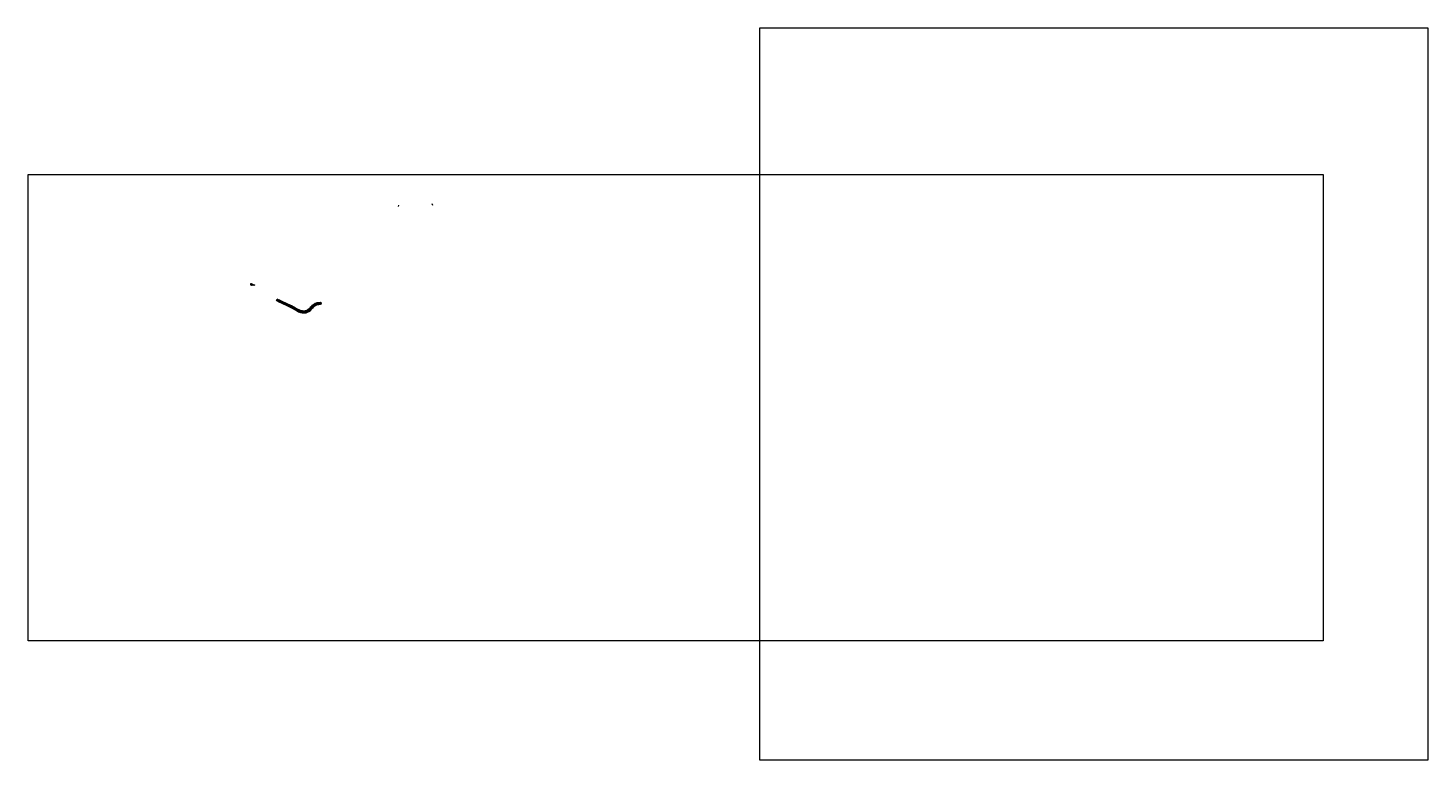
# Model space of a CAD drawing. Header units: metres. Extents: x -643956 to -637959, y -1064685 to -1061547.
import ezdxf

# ---------------------------------------------------------------- set-up
doc = ezdxf.new("R2010")
doc.units = ezdxf.units.M
doc.layers.get('0').update_dxf_attribs({"lineweight": 9})
doc.layers.get('Defpoints').update_dxf_attribs({"lineweight": 15})
for name, color, linetype, lineweight in [('100-DIO dočasné komunikace 1', 211, 'Continuous', 25), ('100-DIO dočasné komunikace 2', 211, 'Continuous', 25), ('100-hrany komunikace', 1, 'Continuous', 18), ('100-popisky_situacePK', 1, 'Continuous', 18), ('XREF', 7, 'Continuous', 13)]:
    doc.layers.add(name, color=color, linetype=linetype, lineweight=lineweight)
doc.styles.add('Romans2mm uzsi', font='romans.shx', dxfattribs={"width": 0.6, "height": 2})
doc.dimstyles.new('Koty2mm CS', dxfattribs={"dimtxt": 2, "dimasz": 2, "dimexe": 1.2, "dimexo": 0.1, "dimgap": 0.3, "dimtad": 1, "dimrnd": 0.05, "dimzin": 0, "dimtxsty": 'Romans2mm uzsi', "dimblk": 'OBLIQUE', "dimcen": 2, "dimdle": 1.2, "dimclrd": 256, "dimclre": 256, "dimclrt": 256, "dimadec": 0, "dimazin": 0, "dimtfac": 1, "dimtix": 1, "dimtmove": 0, "dimatfit": 3, "dimfxl": 3, "dimfxlon": 1, "dimtolj": 1, "dimtzin": 0, "dimlwd": -1, "dimlwe": -1, "dimarcsym": 0})
doc.dimstyles.new('Koty2mm CS_otocene', dxfattribs={"dimtxt": 2, "dimasz": 1.2, "dimexe": 1.2, "dimexo": 0.5, "dimgap": 0.5, "dimtad": 4, "dimrnd": 0.05, "dimzin": 0, "dimtxsty": 'Romans2mm uzsi', "dimblk": 'OBLIQUE', "dimcen": 2, "dimdle": 1.2, "dimclrd": 256, "dimclre": 256, "dimclrt": 256, "dimadec": 0, "dimazin": 0, "dimtfac": 1, "dimtix": 1, "dimtmove": 0, "dimatfit": 3, "dimfxl": 2, "dimfxlon": 1, "dimtolj": 1, "dimtzin": 0, "dimlwd": -1, "dimlwe": -1, "dimarcsym": 0})

# ---------------------------------------------------------------- blocks, each defined once
blk = doc.blocks.new('_Oblique')
at = {"color": 0, "linetype": 'ByBlock', "lineweight": -2}
blk.add_line((-0.5, -0.5), (0.5, 0.5), dxfattribs=at)
blk = doc.blocks.new('*D101')
at = {"layer": '100-popisky_situacePK', "transparency": 16777216}
for p, q in [((-642765.9, -1062759.4), (-642762.8, -1062758.7)), ((-642764.2, -1062757.8), (-642761.9, -1062768.4)), ((-642764.1, -1062767.7), (-642760.9, -1062767))]:
    blk.add_line(p, q, dxfattribs=at)
at = {"layer": 'Defpoints', "color": 0, "transparency": 16777216}
for p in [(-642767.7, -1062759.8), (-642765.9, -1062768.1), (-642762.1, -1062767.3)]:
    blk.add_point(p, dxfattribs=at)
at = {"layer": '100-popisky_situacePK', "transparency": 16777216, "xscale": 1.2, "yscale": 1.2, "zscale": 1.2}
for p, rotation in [((-642763.9, -1062759), 102.3512890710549), ((-642762.1, -1062767.3), 282.3512890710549)]:
    blk.add_blockref('_Oblique', p, dxfattribs=dict(at, rotation=rotation))
at = {"layer": '100-popisky_situacePK', "transparency": 16777216, "insert": (-642764.6, -1062763.7), "char_height": 2, "attachment_point": 5, "rotation": 102.35129, "style": 'Romans2mm uzsi'}
blk.add_mtext('\\A1;8,50', dxfattribs=at)
blk = doc.blocks.new('*D102')
at = {"layer": '100-popisky_situacePK', "transparency": 16777216}
for p, q in [((-642727.6, -1062729.4), (-642724.8, -1062727.8)), ((-642726.5, -1062727.3), (-642721.2, -1062736.3)), ((-642723.6, -1062736.3), (-642720.8, -1062734.7))]:
    blk.add_line(p, q, dxfattribs=at)
at = {"layer": 'Defpoints', "color": 0, "transparency": 16777216}
for p in [(-642729.5, -1062730.5), (-642725.5, -1062737.4), (-642721.8, -1062735.3)]:
    blk.add_point(p, dxfattribs=at)
at = {"layer": '100-popisky_situacePK', "transparency": 16777216, "xscale": 1.2, "yscale": 1.2, "zscale": 1.2}
for p, rotation in [((-642725.9, -1062728.4), 120.2829887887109), ((-642721.8, -1062735.3), 300.2829887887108)]:
    blk.add_blockref('_Oblique', p, dxfattribs=dict(at, rotation=rotation))
at = {"layer": '100-popisky_situacePK', "transparency": 16777216, "insert": (-642725.1, -1062733), "char_height": 2, "attachment_point": 5, "rotation": 120.28299, "style": 'Romans2mm uzsi'}
blk.add_mtext('\\A1;8,00', dxfattribs=at)
blk = doc.blocks.new('*D103')
at = {"layer": '100-popisky_situacePK', "transparency": 16777216}
for p, q in [((-642701.7, -1062722.2), (-642700.4, -1062731.5)), ((-642701.7, -1062723.4), (-642700.4, -1062723.2)), ((-642700.7, -1062730.3), (-642699.4, -1062730.1))]:
    blk.add_line(p, q, dxfattribs=at)
at = {"layer": 'Defpoints', "color": 0, "transparency": 16777216}
for p in [(-642702.2, -1062723.5), (-642701.2, -1062730.4), (-642700.6, -1062730.3)]:
    blk.add_point(p, dxfattribs=at)
at = {"layer": '100-popisky_situacePK', "transparency": 16777216, "xscale": 1.2, "yscale": 1.2, "zscale": 1.2}
for p, rotation in [((-642701.6, -1062723.4), 97.97901170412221), ((-642700.6, -1062730.3), 277.9790117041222)]:
    blk.add_blockref('_Oblique', p, dxfattribs=dict(at, rotation=rotation))
at = {"layer": '100-popisky_situacePK', "transparency": 16777216, "insert": (-642702.8, -1062727.2), "char_height": 2, "attachment_point": 5, "rotation": 97.97901, "style": 'Romans2mm uzsi'}
blk.add_mtext('\\A1;7,00', dxfattribs=at)
blk = doc.blocks.new('*D104')
at = {"layer": '100-popisky_situacePK', "transparency": 16777216}
for p, q in [((-642881.3, -1062722), (-642877.3, -1062713.5)), ((-642880.5, -1062713.3), (-642876.7, -1062715.1)), ((-642883.5, -1062719.7), (-642879.7, -1062721.5))]:
    blk.add_line(p, q, dxfattribs=at)
at = {"layer": 'Defpoints', "color": 0, "transparency": 16777216}
for p in [(-642891.2, -1062716), (-642888.2, -1062709.7), (-642877.8, -1062714.6)]:
    blk.add_point(p, dxfattribs=at)
at = {"layer": '100-popisky_situacePK', "transparency": 16777216, "xscale": 2, "yscale": 2, "zscale": 2}
for p, rotation in [((-642877.8, -1062714.6), 64.74802877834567), ((-642880.8, -1062720.9), 244.7480287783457)]:
    blk.add_blockref('_Oblique', p, dxfattribs=dict(at, rotation=rotation))
at = {"layer": '100-popisky_situacePK', "transparency": 16777216, "insert": (-642880.5, -1062716.9), "char_height": 2, "attachment_point": 5, "rotation": 64.74803, "style": 'Romans2mm uzsi'}
blk.add_mtext('\\A1;7,00', dxfattribs=at)

msp = doc.modelspace()

# ---------------------------------------------------------------- hatches: boundary and pattern name
at = {"layer": '100-DIO dočasné komunikace 1', "lineweight": 13}
h = msp.add_hatch(dxfattribs=at)
h.set_pattern_fill('ANSI37', color=256, scale=0.5)
edge = h.paths.add_edge_path()
edge.add_line((-642857.743, -1062729.35), (-642878.581, -1062722.001))
edge.add_line((-642878.581, -1062722.001), (-642829.728, -1062745.044))
edge.add_line((-642829.728, -1062745.044), (-642804.902, -1062758.548))
edge.add_line((-642804.902, -1062758.548), (-642796.356, -1062763.766))
edge.add_arc((-642775.331, -1062725.114), 44, 241.4557567, 322.5869659)
edge.add_line((-642740.383, -1062751.846), (-642737.364, -1062747.899))
edge.add_arc((-642704.799, -1062772.809), 41, 98.7372701, 142.5869659, ccw=False)
edge.add_line((-642711.027, -1062732.285), (-642710.84, -1062732.243))
edge.add_line((-642710.84, -1062732.243), (-642710.554, -1062732.181))
edge.add_line((-642710.554, -1062732.181), (-642706.872, -1062731.428))
edge.add_line((-642706.872, -1062731.428), (-642736.086, -1062735.098))
edge.add_arc((-642704.799, -1062772.809), 49, 129.6807839, 136.9329414)
edge.add_line((-642740.596, -1062739.349), (-642740.941, -1062739.689))
edge.add_line((-642740.941, -1062739.689), (-642741.282, -1062740.032))
edge.add_line((-642741.282, -1062740.032), (-642741.621, -1062740.379))
edge.add_line((-642741.621, -1062740.379), (-642741.956, -1062740.73))
edge.add_line((-642741.956, -1062740.73), (-642742.287, -1062741.084))
edge.add_line((-642742.287, -1062741.084), (-642742.616, -1062741.441))
edge.add_line((-642742.616, -1062741.441), (-642742.941, -1062741.802))
edge.add_line((-642742.941, -1062741.802), (-642743.262, -1062742.166))
edge.add_line((-642743.262, -1062742.166), (-642743.58, -1062742.533))
edge.add_line((-642743.58, -1062742.533), (-642743.895, -1062742.904))
edge.add_line((-642743.895, -1062742.904), (-642747.126, -1062746.718))
edge.add_line((-642747.126, -1062746.718), (-642747.283, -1062746.899))
edge.add_line((-642747.283, -1062746.899), (-642747.386, -1062747.017))
edge.add_line((-642747.386, -1062747.017), (-642747.457, -1062747.097))
edge.add_arc((-642775.331, -1062725.114), 35.5, 242.9680419, 321.7398201, ccw=False)
edge.add_line((-642791.466, -1062756.736), (-642791.726, -1062756.62))
edge.add_line((-642791.726, -1062756.62), (-642791.981, -1062756.503))
edge.add_line((-642791.981, -1062756.503), (-642792.268, -1062756.37))
edge.add_line((-642792.268, -1062756.37), (-642809.419, -1062748.122))
edge.add_line((-642809.419, -1062748.122), (-642826.56, -1062738.798))
edge.add_line((-642826.56, -1062738.798), (-642835.512, -1062734.576))
edge.add_line((-642835.512, -1062734.576), (-642857.743, -1062729.35))
at = {"layer": '100-DIO dočasné komunikace 2', "lineweight": 13}
h = msp.add_hatch(dxfattribs=at)
h.set_pattern_fill('ANSI37', color=256, scale=0.5)
h.paths.add_polyline_path([(-643000.976, -1062642.448), (-643001.51, -1062645.106), (-643001.361, -1062648.363), (-643000.317, -1062651.303), (-642993.118, -1062649.963), (-642984.913, -1062649.94), (-642984.718, -1062649.488)])

# ---------------------------------------------------------------- linework, layer by layer
at = {"layer": '100-hrany komunikace'}
for points in [[(-643000.974, -1062642.449), (-642984.718, -1062649.488), (-642984.913, -1062649.94), (-642993.118, -1062649.963), (-643000.317, -1062651.303), (-643001.378, -1062648.316), (-643001.51, -1062645.106), (-643000.982, -1062642.476)], [(-642891.203, -1062716.048), (-642888.217, -1062709.716)], [(-642878.581, -1062722.001), (-642857.743, -1062729.35), (-642835.512, -1062734.576)], [(-642736.086, -1062735.098), (-642706.872, -1062731.428)], [(-642701.245, -1062730.405), (-642702.216, -1062723.473)]]:
    msp.add_lwpolyline(points, dxfattribs=at)
at = {"layer": 'XREF'}
for p, q in [((-642368.628, -1062307.189), (-642370.586, -1062312.206)), ((-642225.628, -1062299.637), (-642223.329, -1062306.377))]:
    msp.add_line(p, q, dxfattribs=at)
for points in [[(-640820.306, -1061547.282), (-637958.732, -1061547.282), (-637958.732, -1064685.223), (-640820.306, -1064685.223)], [(-643955.665, -1062175.517), (-638407.489, -1062175.517), (-638407.489, -1064174.955), (-643955.665, -1064174.955)]]:
    msp.add_lwpolyline(points, close=True, dxfattribs=at)
for points in [[(-642701.257, -1062730.318), (-642701.274, -1062730.195), (-642703.261, -1062730.473), (-642710.538, -1062731.961), (-642710.592, -1062731.972), (-642710.646, -1062731.984), (-642710.699, -1062731.995), (-642710.753, -1062732.007), (-642710.806, -1062732.018), (-642710.859, -1062732.03), (-642710.912, -1062732.042), (-642710.966, -1062732.053), (-642711.019, -1062732.065), (-642711.065, -1062732.076, 0.19366122), (-642737.533, -1062747.77), (-642740.552, -1062751.717, -0.36953563), (-642796.25, -1062763.581), (-642804.796, -1062758.364), (-642829.632, -1062744.854), (-642891.112, -1062715.855), (-642891.166, -1062715.968), (-642829.688, -1062744.966), (-642804.858, -1062758.472), (-642796.313, -1062763.69, 0.3695559), (-642740.453, -1062751.793), (-642737.434, -1062747.846, -0.1936879), (-642711.042, -1062732.199), (-642710.992, -1062732.187), (-642710.939, -1062732.176), (-642710.886, -1062732.164), (-642710.832, -1062732.152), (-642710.779, -1062732.14), (-642710.726, -1062732.129), (-642710.673, -1062732.117), (-642710.62, -1062732.106), (-642710.566, -1062732.095), (-642710.513, -1062732.083), (-642703.24, -1062730.596)], [(-642701.722, -1062727.001), (-642701.739, -1062726.877), (-642711.054, -1062728.183, 0.19713467), (-642740.591, -1062745.431), (-642743.61, -1062749.378, -0.36957004), (-642794.415, -1062760.197), (-642828.116, -1062741.865), (-642889.683, -1062712.825), (-642889.737, -1062712.939), (-642828.172, -1062741.977), (-642794.475, -1062760.307, 0.36957004), (-642743.511, -1062749.454), (-642740.492, -1062745.507, -0.19713467), (-642711.037, -1062728.307)], [(-642702.187, -1062723.683), (-642702.204, -1062723.56), (-642711.119, -1062724.809), (-642711.525, -1062724.846), (-642712.554, -1062724.952), (-642713.582, -1062725.082), (-642714.607, -1062725.233), (-642715.629, -1062725.406), (-642716.649, -1062725.601), (-642717.666, -1062725.818), (-642718.678, -1062726.057), (-642719.686, -1062726.318), (-642720.69, -1062726.6), (-642721.686, -1062726.904, 0.11719534), (-642740.533, -1062739.41), (-642740.879, -1062739.751), (-642741.22, -1062740.094), (-642741.558, -1062740.44), (-642741.892, -1062740.79), (-642742.223, -1062741.143), (-642742.551, -1062741.5), (-642742.875, -1062741.86), (-642743.196, -1062742.223), (-642743.514, -1062742.59), (-642743.828, -1062742.96), (-642747.045, -1062746.757), (-642747.079, -1062746.797), (-642747.113, -1062746.837), (-642747.148, -1062746.877), (-642747.182, -1062746.916), (-642747.217, -1062746.956), (-642747.251, -1062746.996), (-642747.286, -1062747.035), (-642747.321, -1062747.075), (-642747.355, -1062747.114), (-642747.389, -1062747.152, -0.35792339), (-642791.508, -1062756.812), (-642791.591, -1062756.776), (-642791.676, -1062756.737), (-642791.762, -1062756.699), (-642791.847, -1062756.66), (-642791.932, -1062756.622), (-642792.018, -1062756.583), (-642792.103, -1062756.543), (-642792.188, -1062756.504), (-642792.272, -1062756.464), (-642792.357, -1062756.424), (-642809.459, -1062748.2), (-642826.6, -1062738.876), (-642888.254, -1062709.796), (-642888.308, -1062709.909), (-642826.656, -1062738.988), (-642809.516, -1062748.312), (-642792.411, -1062756.537), (-642792.326, -1062756.577), (-642792.24, -1062756.617), (-642792.155, -1062756.657), (-642792.07, -1062756.696), (-642791.984, -1062756.735), (-642791.899, -1062756.774), (-642791.813, -1062756.813), (-642791.727, -1062756.852), (-642791.642, -1062756.89), (-642791.561, -1062756.925, 0.35786886), (-642747.293, -1062747.232), (-642747.262, -1062747.197), (-642747.227, -1062747.157), (-642747.192, -1062747.117), (-642747.157, -1062747.078), (-642747.123, -1062747.038), (-642747.088, -1062746.998), (-642747.053, -1062746.958), (-642747.019, -1062746.918), (-642746.984, -1062746.878), (-642746.95, -1062746.838), (-642743.733, -1062743.041), (-642743.419, -1062742.671), (-642743.102, -1062742.306), (-642742.782, -1062741.943), (-642742.459, -1062741.584), (-642742.132, -1062741.228), (-642741.801, -1062740.876), (-642741.468, -1062740.527), (-642741.131, -1062740.182), (-642740.791, -1062739.84), (-642740.444, -1062739.497, -0.11719027), (-642721.647, -1062727.023), (-642720.655, -1062726.72), (-642719.654, -1062726.439), (-642718.648, -1062726.178), (-642717.638, -1062725.94), (-642716.624, -1062725.723), (-642715.607, -1062725.529), (-642714.587, -1062725.356), (-642713.565, -1062725.205), (-642712.54, -1062725.077), (-642711.513, -1062724.97), (-642711.105, -1062724.933)]]:
    msp.add_lwpolyline(points, format="xyb", close=True, dxfattribs=at)

# ---------------------------------------------------------------- dimensions: what is measured, and where the dimension line sits
at = {"layer": '100-popisky_situacePK'}
for base, p1, p2, angle, dimstyle, picture, middle in [((-642877.828, -1062714.617), (-642891.203, -1062716.048), (-642888.217, -1062709.716), 64.7480288, 'Koty2mm CS', '*D104', (-642879.19, -1062717.504)), ((-642762.107, -1062767.261), (-642767.738, -1062759.792), (-642765.92, -1062768.095), 282.3512891, 'Koty2mm CS_otocene', '*D101', (-642762.956, -1062763.382)), ((-642721.825, -1062735.273), (-642729.508, -1062730.495), (-642725.474, -1062737.404), 300.2829888, 'Koty2mm CS_otocene', '*D102', (-642723.675, -1062732.106)), ((-642700.605, -1062730.315), (-642702.216, -1062723.473), (-642701.245, -1062730.405), 277.9790117, 'Koty2mm CS_otocene', '*D103', (-642701.081, -1062726.922))]:
    dim = msp.add_linear_dim(base=base, p1=p1, p2=p2, angle=angle, dimstyle=dimstyle, dxfattribs=at)
    dim.commit()
    dim.dimension.update_dxf_attribs({"geometry": picture, "text_midpoint": middle, "dimtype": 161})

doc.saveas('drawing.dxf')
